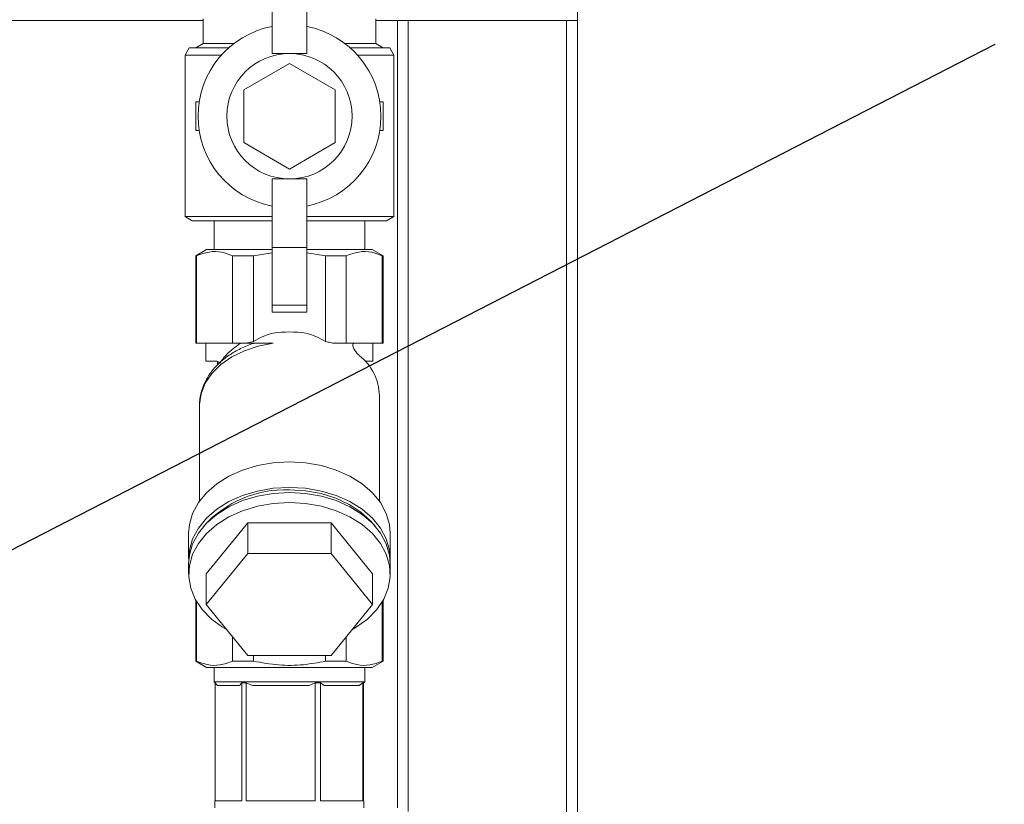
# Model space of a CAD drawing. Header units: millimetres. Extents: x -848 to 77789, y -17557 to 12238.
# Tile 71 of 79: x 72213 to 72896, y -11987 to -11443. Entities that reach past the tile are written whole.
import ezdxf
from ezdxf import colors
from ezdxf.entities.mleader import LeaderData, LeaderLine
from ezdxf.math import Vec2, Vec3

# ---------------------------------------------------------------- set-up
doc = ezdxf.new("R2010")
doc.units = ezdxf.units.MM
doc.layers.add('RR_IWK_opisy_piony', color=7, linetype='Continuous', lineweight=13)
doc.styles.add('Garamond', font='GARA.TTF')

# ---------------------------------------------------------------- blocks, each defined once
blk = doc.blocks.new('_None')

msp = doc.modelspace()

# ---------------------------------------------------------------- linework, layer by layer
at = {"color": 7, "linetype": 'Continuous', "lineweight": 0}
for p, q in [((72600, -12633.49), (72600, -9680.8)), ((72388, -11466.49), (72388, -11373.99)), ((72412, -11466.49), (72412, -11373.99)), ((72340, -11443.49), (71962.5, -11443.49)), ((72340, -11442.49), (72340, -11459.6)), ((72460, -11459.6), (72460, -11442.49)), ((72600, -11443.49), (72460, -11443.49)), ((72475, -11989.99), (72475, -11443.49)), ((72340, -11459.6), (72335, -11462.49)), ((72340, -11459.6), (72361.36, -11459.6)), ((72438.64, -11459.6), (72460, -11459.6)), ((72465, -11462.49), (72460, -11459.6)), ((72330.39, -11462.49), (72327.5, -11467.49)), ((72330.39, -11462.49), (72357.86, -11462.49)), ((72412, -11466.49), (72388, -11466.49)), ((72442.14, -11462.49), (72469.61, -11462.49)), ((72472.5, -11467.49), (72469.61, -11462.49)), ((72327.5, -11467.49), (72327.5, -11579.6)), ((72352.82, -11467.49), (72327.5, -11467.49)), ((72400, -11473.33), (72368.25, -11491.66)), ((72431.75, -11491.66), (72400, -11473.33)), ((72472.5, -11467.49), (72447.18, -11467.49)), ((72472.5, -11579.6), (72472.5, -11467.49)), ((72368.25, -11491.66), (72368.25, -11528.32)), ((72431.75, -11528.32), (72431.75, -11491.66)), ((72335, -11499.99), (72335, -11519.99)), ((72337.29, -11499.99), (72335, -11499.99)), ((72465, -11499.99), (72462.71, -11499.99)), ((72465, -11519.99), (72465, -11499.99)), ((72335, -11519.99), (72337.29, -11519.99)), ((72462.71, -11519.99), (72465, -11519.99)), ((72368.25, -11528.32), (72400, -11546.65)), ((72400, -11546.65), (72431.75, -11528.32)), ((72412, -11553.49), (72388, -11553.49)), ((72388, -11645.99), (72388, -11553.49)), ((72412, -11645.99), (72412, -11553.49)), ((72327.5, -11579.6), (72332.5, -11582.49)), ((72327.5, -11579.6), (72388, -11579.6)), ((72388, -11582.49), (72332.5, -11582.49)), ((72347.61, -11582.49), (72347.61, -11602.49)), ((72412, -11579.6), (72472.5, -11579.6)), ((72467.5, -11582.49), (72412, -11582.49)), ((72452.39, -11602.49), (72452.39, -11582.49)), ((72467.5, -11582.49), (72472.5, -11579.6)), ((72342.5, -11602.49), (72335, -11606.82)), ((72342.5, -11602.49), (72388, -11602.49)), ((72412, -11600.99), (72388, -11600.99)), ((72412, -11602.49), (72457.5, -11602.49)), ((72465, -11606.82), (72457.5, -11602.49)), ((72335, -11606.82), (72335, -11667.49)), ((72335.54, -11606.82), (72335, -11606.82)), ((72335.54, -11606.82), (72335.54, -11667.49)), ((72375, -11606.82), (72360.54, -11606.82)), ((72360.54, -11667.49), (72360.54, -11606.82)), ((72375, -11606.82), (72388, -11604.85)), ((72375, -11606.82), (72375, -11666.33)), ((72412, -11604.74), (72425, -11606.82)), ((72425, -11666.33), (72425, -11606.82)), ((72439.46, -11606.82), (72425, -11606.82)), ((72439.46, -11606.82), (72439.46, -11667.49)), ((72465, -11606.82), (72464.46, -11606.82)), ((72464.46, -11667.49), (72464.46, -11606.82)), ((72465, -11667.49), (72465, -11606.82)), ((72412, -11640.99), (72388, -11640.99)), ((72412, -11645.99), (72388, -11645.99)), ((72335, -11667.49), (72388.67, -11667.49)), ((72342, -11667.49), (72342, -11679.99)), ((72375, -11666.33), (72369.9, -11667.49)), ((72430.1, -11667.49), (72465, -11667.49)), ((72458, -11679.99), (72458, -11667.49)), ((72342, -11679.99), (72349.57, -11679.99)), ((72350, -11679.99), (72350, -11682.67)), ((72452.58, -11679.99), (72458, -11679.99)), ((72462.5, -11777.05), (72462.5, -11703.88)), ((72337.5, -11710.95), (72337.5, -11777.05)), ((72342.26, -11827.62), (72371.13, -11792.27)), ((72371.13, -11792.27), (72371.13, -11813.48)), ((72371.13, -11792.27), (72428.87, -11792.27)), ((72428.87, -11792.27), (72428.87, -11813.48)), ((72428.87, -11792.27), (72457.74, -11827.62)), ((72330, -11799.34), (72330, -11817.02)), ((72470, -11817.02), (72470, -11799.34)), ((72342.26, -11848.84), (72371.13, -11813.48)), ((72371.13, -11813.48), (72428.87, -11813.48)), ((72428.87, -11813.48), (72457.74, -11848.84)), ((72330, -11820.55), (72330, -11827.62)), ((72470, -11827.62), (72470, -11820.55)), ((72342.26, -11827.62), (72342.26, -11848.84)), ((72457.74, -11827.62), (72457.74, -11848.84)), ((72335, -11845.99), (72335, -11888.16)), ((72335.54, -11846.92), (72335.54, -11888.16)), ((72371.13, -11884.19), (72342.26, -11848.84)), ((72457.74, -11848.84), (72428.87, -11884.19)), ((72464.46, -11888.16), (72464.46, -11846.92)), ((72465, -11888.16), (72465, -11845.99)), ((72360.54, -11888.16), (72360.54, -11871.22)), ((72439.46, -11871.22), (72439.46, -11888.16)), ((72428.87, -11884.19), (72371.13, -11884.19)), ((72375, -11884.19), (72375, -11888.16)), ((72425, -11888.16), (72425, -11884.19)), ((72335, -11888.16), (72342.5, -11892.49)), ((72335, -11888.16), (72335.54, -11888.16)), ((72360.54, -11888.16), (72375, -11888.16)), ((72425, -11888.16), (72439.46, -11888.16)), ((72457.5, -11892.49), (72465, -11888.16)), ((72464.46, -11888.16), (72465, -11888.16)), ((72457.5, -11892.49), (72342.5, -11892.49)), ((72347.61, -11892.49), (72347.61, -11902.49)), ((72452.39, -11902.49), (72452.39, -11892.49)), ((72347.61, -11902.49), (72350.11, -11904.99)), ((72347.61, -11902.49), (72452.39, -11902.49)), ((72348.48, -11984.99), (72348.48, -11903.36)), ((72366.95, -11903.13), (72365.31, -11904.99)), ((72370.01, -11903.13), (72366.95, -11903.13)), ((72366.95, -11903.13), (72366.95, -11984.99)), ((72374.27, -11904.99), (72370.01, -11903.13)), ((72370.01, -11984.99), (72370.01, -11903.13)), ((72417.96, -11903.13), (72413.71, -11904.99)), ((72421.53, -11903.13), (72417.96, -11903.13)), ((72417.96, -11903.13), (72417.96, -11984.99)), ((72424.15, -11904.99), (72421.53, -11903.13)), ((72421.53, -11984.99), (72421.53, -11903.13)), ((72451.01, -11903.13), (72448.39, -11904.99)), ((72451.52, -11903.13), (72451.01, -11903.13)), ((72451.01, -11903.13), (72451.01, -11984.99)), ((72451.52, -11903.36), (72452.39, -11902.49)), ((72451.52, -11984.99), (72451.52, -11903.13)), ((72365.31, -11904.99), (72350.11, -11904.99)), ((72413.71, -11904.99), (72374.27, -11904.99)), ((72448.39, -11904.99), (72424.15, -11904.99)), ((72348.25, -11984.99), (72348.25, -11989.99)), ((72366.95, -11984.99), (72348.25, -11984.99)), ((72417.96, -11984.99), (72370.01, -11984.99)), ((72451.01, -11984.99), (72421.53, -11984.99)), ((72451.75, -11984.99), (72451.52, -11984.99)), ((72451.75, -11989.99), (72451.75, -11984.99))]:
    msp.add_line(p, q, dxfattribs=at)
at = {"color": 8, "linetype": 'Continuous', "lineweight": 0}
for p, q in [((72482.5, -11992.49), (72482.5, -11443.49)), ((72592.5, -12633.49), (72592.5, -11443.49))]:
    msp.add_line(p, q, dxfattribs=at)
at = {"color": 8, "linetype": 'Continuous', "lineweight": 0, "flags": 128}
msp.add_lwpolyline([(72388.67, -11667.49), (72378.36, -11669.49), (72368.69, -11672.7), (72359.93, -11677.03), (72352.35, -11682.36), (72346.15, -11688.51), (72341.53, -11695.33), (72338.63, -11702.6), (72337.51, -11710.12), (72337.5, -11710.95)], dxfattribs=at)
at = {"color": 7, "linetype": 'Continuous', "lineweight": 0, "flags": 128}
for points in [[(72330, -11799.34), (72330.51, -11793.37), (72332.76, -11785.57), (72336.76, -11778.12), (72342.39, -11771.22), (72349.52, -11765.05), (72357.95, -11759.77), (72367.47, -11755.51), (72377.83, -11752.39), (72388.77, -11750.48), (72400, -11749.84)], [(72400, -11749.84), (72411.23, -11750.48), (72422.17, -11752.39), (72432.53, -11755.51), (72442.05, -11759.77), (72450.48, -11765.05), (72457.61, -11771.22), (72463.24, -11778.12), (72467.24, -11785.57), (72469.49, -11793.37), (72470, -11799.34)], [(72330.04, -11818.78), (72330.51, -11811.05), (72332.76, -11803.24), (72336.76, -11795.8), (72342.39, -11788.9), (72349.52, -11782.73), (72357.95, -11777.45), (72367.47, -11773.19), (72377.83, -11770.07), (72388.77, -11768.16), (72400, -11767.52)], [(72400, -11767.52), (72411.23, -11768.16), (72422.17, -11770.07), (72432.53, -11773.19), (72442.05, -11777.45), (72450.48, -11782.73), (72457.61, -11788.9), (72463.24, -11795.8), (72467.24, -11803.24), (72469.49, -11811.05), (72469.96, -11818.78)], [(72330, -11820.55), (72330.51, -11814.58), (72332.76, -11806.78), (72336.76, -11799.33), (72342.39, -11792.43), (72349.52, -11786.26), (72357.95, -11780.98), (72367.47, -11776.72), (72377.83, -11773.6), (72388.77, -11771.69), (72400, -11771.05)], [(72400, -11769.29), (72411.11, -11769.94), (72421.92, -11771.87), (72432.13, -11775.04), (72441.46, -11779.35), (72449.66, -11784.69), (72456.51, -11790.91), (72459.5, -11794.48)], [(72400, -11771.05), (72411.23, -11771.69), (72422.17, -11773.6), (72432.53, -11776.72), (72442.05, -11780.98), (72450.48, -11786.26), (72457.61, -11792.43), (72463.24, -11799.33), (72467.24, -11806.78), (72469.49, -11814.58), (72470, -11820.55)], [(72356.7, -11866.51), (72353.58, -11864.67), (72345.78, -11858.93), (72339.38, -11852.37), (72334.55, -11845.17), (72331.41, -11837.52), (72330.06, -11829.62), (72330.51, -11821.66), (72332.76, -11813.85), (72336.76, -11806.4), (72342.39, -11799.5), (72349.52, -11793.33), (72357.95, -11788.05), (72367.47, -11783.79), (72377.83, -11780.67), (72388.77, -11778.77), (72400, -11778.12)], [(72400, -11778.12), (72411.23, -11778.77), (72422.17, -11780.67), (72432.53, -11783.79), (72442.05, -11788.05), (72450.48, -11793.33), (72457.61, -11799.5), (72463.24, -11806.4), (72467.24, -11813.85), (72469.49, -11821.66), (72469.94, -11829.62), (72468.59, -11837.52), (72465.45, -11845.17), (72460.62, -11852.37), (72454.22, -11858.93), (72446.42, -11864.67), (72443.3, -11866.51)]]:
    msp.add_lwpolyline(points, dxfattribs=at)
at = {"color": 7, "linetype": 'Continuous', "lineweight": 0}
msp.add_circle((72400, -11509.99), 43.5, dxfattribs=at)
for centre, radius, start, end in [((72400, -11509.99), 63.5, 100.89305, 259.10695), ((72400, -11509.99), 63.5, 280.89305, 79.10695), ((72400, -11747.65), 87.96, 82.59937, 97.40063), ((72425.68, -11704.92), 36.84, 1.6222, 51.67255), ((72396.82, -11844.65), 75.43, 87.58716, 138.30591)]:
    msp.add_arc(centre, radius, start, end, dxfattribs=at)
for start_param, end_param in [(3.323881, 3.553109), (2.730076, 2.959304)]:
    msp.add_ellipse((72400, -11747.34), major_axis=(0, -88.39), ratio=0.707107, start_param=start_param, end_param=end_param, dxfattribs=at)
for points, knots in [([(72335.54, -11606.82), (72338.4, -11605.77), (72344.21, -11603.64), (72352.67, -11603.85), (72358.07, -11605.89), (72360.54, -11606.82)], [0, 0, 0, 0, 0.3464439, 0.7014078, 1, 1, 1, 1]), ([(72439.46, -11606.82), (72442.33, -11605.77), (72448.13, -11603.64), (72456.6, -11603.85), (72462, -11605.89), (72464.46, -11606.82)], [0, 0, 0, 0, 0.3464439, 0.7014078, 1, 1, 1, 1]), ([(72375.64, -11667.54), (72375.43, -11667.59), (72372.03, -11668.45), (72365.99, -11671.17), (72357.84, -11675.71), (72350.82, -11681.36), (72345.09, -11687.83), (72340.8, -11694.98), (72338.33, -11702.53), (72337.28, -11707.78), (72337.51, -11710.38), (72337.52, -11710.42)], [0, 0, 0, 0, 0.009698, 0.152813, 0.296393, 0.440065, 0.58302, 0.724121, 0.862388, 0.997669, 1, 1, 1, 1]), ([(72351.57, -11681.45), (72351.9, -11680.96), (72352.91, -11679.44), (72356.83, -11674.22), (72361.92, -11670.46), (72365.93, -11667.49)], [0, 0, 0, 0, 0.090864, 0.283365, 1, 1, 1, 1]), ([(72430.1, -11667.49), (72428.99, -11667.22), (72427.31, -11666.81), (72425.58, -11666.45), (72425, -11666.33)], [0, 0, 0, 0, 0.66413, 1, 1, 1, 1]), ([(72448.52, -11676.02), (72447.98, -11675.51), (72446.84, -11674.43), (72445.38, -11672.53), (72444.45, -11670.84), (72444.01, -11669.59), (72443.96, -11668.62), (72444.26, -11667.89), (72444.78, -11667.54), (72445.25, -11667.5), (72445.42, -11667.49)], [0, 0, 0, 0, 0.188347, 0.398263, 0.520786, 0.620363, 0.72046, 0.809506, 0.926028, 1, 1, 1, 1]), ([(72349.57, -11679.99), (72349.89, -11680.05), (72350.54, -11680.19), (72351.21, -11680.9), (72351.52, -11681.38), (72351.57, -11681.45)], [0, 0, 0, 0, 0.4592567, 0.9175647, 1, 1, 1, 1]), ([(72360.54, -11888.16), (72357.67, -11889.21), (72351.87, -11891.34), (72343.4, -11891.12), (72338, -11889.09), (72335.54, -11888.16)], [0, 0, 0, 0, 0.346444, 0.701408, 1, 1, 1, 1]), ([(72425, -11888.16), (72419.94, -11889.11), (72409.23, -11891.12), (72392.3, -11891.32), (72380.82, -11889.22), (72375, -11888.16)], [0, 0, 0, 0, 0.305985, 0.648486, 1, 1, 1, 1]), ([(72464.46, -11888.16), (72461.6, -11889.21), (72455.79, -11891.34), (72447.33, -11891.12), (72441.93, -11889.09), (72439.46, -11888.16)], [0, 0, 0, 0, 0.346444, 0.701408, 1, 1, 1, 1])]:
    msp.add_open_spline(points, degree=3, knots=knots, dxfattribs=at)

# ---------------------------------------------------------------- next in the draw order: leaders
at = {"layer": 'RR_IWK_opisy_piony'}
ml = msp.add_multileader_mtext('Standard', dxfattribs=at)
ml.set_content('Zestawy ciepłomierzowe\\P- zawór kulowy DN15/DN20\\P- filtr siatkowy DN15/DN20\\P- ciepłomierz {\\A1;q{\\H0.7x;nom}=0,6 m{\\H0.7x;\\S3^ ;}/h DN15}\\P- zawór kulowy DN15/DN20\\P', color=256, style='Garamond')
ml.set_leader_properties()
ml.set_arrow_properties(name='NONE')
ml.build(insert=Vec2(0, 0))
ml.multileader.update_dxf_attribs({"text_left_attachment_type": 2, "text_right_attachment_type": 2, "dogleg_length": 0, "arrow_head_size": 0.18})
ctx = ml.context
ctx.base_point, ctx.char_height, ctx.arrow_head_size, ctx.landing_gap_size, ctx.plane_origin = Vec3(72890.1, -11459.83), 200, 0.18, 25, Vec3(97310.05, 87237.63)
ctx.left_attachment, ctx.right_attachment = 2, 2
notes = []
notes.append((ctx, [(1, (1, 1, 0), (72890.1, -11460), (1, 0), 0, [(0, [(72366.06, -12346.01), (71897.53, -12290.67), (71464.8, -12192.36)], 0, [])])]))
ctx.mtext.insert = Vec3(72915.1, -10630.57)
ctx.mtext.has_bg_fill, ctx.mtext.bg_color, ctx.mtext.bg_scale_factor, ctx.mtext.bg_transparency, ctx.mtext.use_window_bg_color = 1, -1027028792, 1, 0, 1
for ctx, leaders in notes:
    for number, flags, end, landing, length, lines in leaders:
        leader = LeaderData()
        leader.index, (leader.has_last_leader_line, leader.has_dogleg_vector, leader.attachment_direction) = number, flags
        leader.last_leader_point, leader.dogleg_vector, leader.dogleg_length = Vec3(end), Vec3(landing), length
        for number, points, colour, breaks in lines:
            line = LeaderLine()
            line.index, line.vertices, line.color, line.breaks = number, Vec3.list(points), colors.encode_raw_color(colour), breaks
            leader.lines.append(line)
        ctx.leaders.append(leader)

doc.saveas('drawing.dxf')
